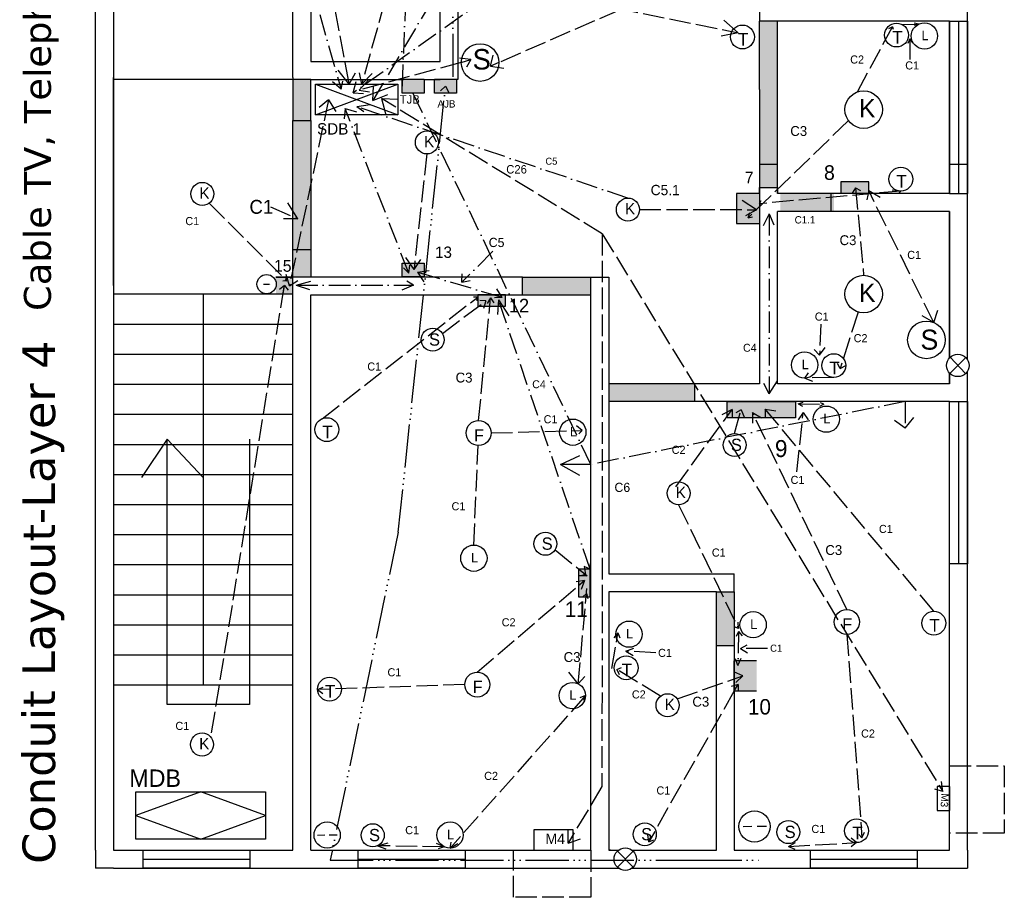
# Model space of a CAD drawing. Header units: inches. Extents: x -308 to 1342, y -989 to 4114.
# Tile 1 of 2: x -308 to 241, y -989 to -499. Entities that reach past the tile are written whole.
import ezdxf

# ---------------------------------------------------------------- set-up
doc = ezdxf.new("R2010")
doc.units = ezdxf.units.IN
doc.header["$MEASUREMENT"] = 0
for name, pattern in [('ACAD_ISO02W100', [15, 12, -3]), ('ACAD_ISO06W100', [36, 24, -3, 0, -3, 0, -3, 0, -3]), ('ACAD_ISO10W100', [18, 12, -3, 0, -3])]:
    doc.linetypes.add(name, pattern=pattern)

msp = doc.modelspace()

# ---------------------------------------------------------------- hatches: boundary and pattern name
for color, points in [(3, [(114.53, -500.27), (104.53, -500.27), (104.53, -538.34), (104.53, -592.94), (114.53, -592.94)]), (3, [(-145.47, -532.78), (-155.47, -532.78), (-155.47, -555.55), (-145.47, -555.55)]), (78, [(-82.34, -532.78), (-94.6, -532.78), (-94.6, -540.33), (-82.34, -540.33)]), (4, [(-64.28, -532.78), (-73.47, -532.78), (-76.53, -532.78), (-76.53, -540.33), (-64.28, -540.33)]), (3, [(-145.47, -555.55), (-155.47, -555.55), (-155.47, -642.84), (-145.47, -642.84)]), (8, [(104.53, -596.27), (91.74, -596.27), (91.74, -612.99), (104.53, -612.99)]), (3, [(146.09, -596.26), (116.09, -596.26), (116.09, -606.26), (146.09, -606.26)]), (256, [(-145.47, -627.53), (-155.47, -627.53), (-155.47, -642.84), (-145.47, -642.84)]), (256, [(-145.47, -627.53), (-155.47, -627.53), (-155.47, -642.84), (-145.47, -642.84)]), (256, [(-145.47, -627.53), (-155.47, -627.53), (-155.47, -642.84), (-145.47, -642.84)]), (3, [(-145.47, -627.53), (-155.47, -627.53), (-155.47, -642.84), (-145.47, -642.84)]), (8, [(-82.34, -635.03), (-94.6, -635.03), (-94.6, -642.76), (-82.34, -642.76)]), (8, [(-155.47, -642.84), (-164.9, -642.84), (-164.9, -652.27), (-155.47, -652.27)]), (3, [(10.53, -642.84), (-27.47, -642.84), (-27.47, -652.84), (10.53, -652.84)]), (3, [(68.53, -702.27), (20.53, -702.27), (20.53, -712.27), (68.53, -712.27)]), (251, [(124.71, -712.27), (86.53, -712.27), (86.53, -721.22), (124.71, -721.22)]), (3, [(90.53, -818.27), (80.53, -818.27), (80.53, -848.27), (90.53, -848.27)]), (8, [(102.98, -856.76), (90.18, -856.76), (90.18, -873.48), (102.98, -873.48)])]:
    msp.add_hatch(color=color).paths.add_polyline_path(points)
at = {"linetype": 'ACAD_ISO02W100', "lineweight": 25}
for color, points in [(56, [(-82.34, -532.6), (-94.6, -532.6), (-94.6, -540.33), (-82.34, -540.33)]), (143, [(-64.28, -532.6), (-76.53, -532.6), (-76.53, -540.33), (-64.28, -540.33)]), (153, [(-64.28, -532.6), (-76.53, -532.6), (-76.53, -540.33), (-64.28, -540.33)])]:
    msp.add_hatch(color=color, dxfattribs=at).paths.add_polyline_path(points)
at = {"linetype": 'ACAD_ISO02W100'}
for points in [[(165.38, -589.81), (149.95, -589.81), (149.95, -596.17), (165.38, -596.17)], [(-37.04, -652.82), (-52.47, -652.82), (-52.47, -659.18), (-37.04, -659.18)], [(10.09, -821.09), (10.09, -805.66), (3.73, -805.66), (3.73, -821.09)]]:
    msp.add_hatch(color=252, dxfattribs=at).paths.add_polyline_path(points)

# ---------------------------------------------------------------- linework, layer by layer
at = {"color": 3, "linetype": 'ACAD_ISO02W100'}
for p, q in [((-48.02, -287.2), (-117.12, -535.36)), ((-146.2, -420.09), (-124.13, -535.36)), ((81.47, -470.11), (-40.66, -523.3)), ((-56.27, -521.63), (-62.54, -520.76)), ((-45.37, -525.28), (-43.91, -519.23)), ((-61.61, -523.3), (-118.61, -538.72)), ((-61.61, -523.3), (-56.27, -521.63)), ((-56.27, -521.63), (-58.76, -525.93)), ((-40.66, -523.3), (-45.37, -525.28)), ((-45.37, -525.28), (-37.96, -526.43)), ((-124.13, -535.36), (-130.17, -527.5)), ((-124.13, -535.36), (-120.5, -529.01)), ((-117.12, -535.36), (-118.28, -529.01)), ((-117.12, -535.36), (-111.34, -529.36)), ((-118.61, -538.72), (-113.2, -532.78)), ((-118.61, -538.72), (-112.68, -539.55)), ((16.98, -618.75), (-106.11, -543.36)), ((-106.11, -543.36), (-96.95, -543.71)), ((-106.11, -543.36), (-103.57, -552.38)), ((16.98, -618.75), (16.94, -769.34)), ((16.98, -618.75), (206.82, -929.66)), ((16.94, -769.34), (16.74, -926.86)), ((16.74, -926.86), (-2.14, -958.29)), ((206.82, -929.66), (205.95, -923.94)), ((206.82, -929.66), (202.29, -928.33)), ((-2.14, -958.29), (-2.14, -950.84)), ((-2.14, -958.29), (4.89, -956.02))]:
    msp.add_line(p, q, dxfattribs=at)
at = {"color": 57, "linetype": 'ACAD_ISO10W100', "lineweight": 30}
for p, q in [((-87.47, -361.62), (-94.6, -536.46)), ((10.53, -747.3), (-88.47, -540.33))]:
    msp.add_line(p, q, dxfattribs=at)
at = {"color": 1, "linetype": 'ACAD_ISO10W100'}
for p, q in [((86.49, -391.94), (-121.78, -540.18)), ((-155.47, -444.27), (-128.62, -538.08)), ((-59.51, -457.5), (-110.89, -544.48)), ((-128.62, -538.08), (-133.36, -534.12)), ((-128.62, -538.08), (-127.58, -533.69)), ((-121.78, -540.18), (-120.14, -533.83)), ((-110.89, -544.48), (-110.55, -536.54)), ((-121.78, -540.18), (-116.02, -540.46)), ((-110.89, -544.48), (-102.61, -541.11)), ((-119.88, -547.87), (-112.42, -546.64)), ((31.23, -598.83), (-119.88, -547.87)), ((-119.88, -547.87), (-115.97, -550.63)), ((-126.25, -548.99), (-126.9, -554.58)), ((-90.92, -640.67), (-126.25, -548.99)), ((-126.25, -548.99), (-120.04, -550.68)), ((109.86, -607.7), (106.61, -614.36)), ((109.86, -607.7), (109.86, -705.5)), ((109.86, -607.7), (112.58, -613.83)), ((-43.96, -628.46), (-61.26, -645.7)), ((-90.92, -640.67), (-90.36, -636.29)), ((-90.92, -640.67), (-93.83, -637.74)), ((-86.01, -640.18), (-79.44, -639.11)), ((-38.81, -654.27), (-86.01, -640.18)), ((-86.01, -640.18), (-82.42, -645.55)), ((-61.26, -645.7), (-61.13, -641.14)), ((-153.54, -647.33), (-145.54, -645.06)), ((-153.54, -647.33), (-88.32, -647.33)), ((-153.54, -647.33), (-146.25, -649.83)), ((-88.32, -647.33), (-94.77, -650.07)), ((-88.32, -647.33), (-92.03, -645.06)), ((-61.26, -645.7), (-56.68, -644.72)), ((-38.81, -654.27), (-41.81, -649.48)), ((-38.81, -654.27), (-43.13, -654.49)), ((-40.9, -655.63), (-41.43, -663.68)), ((10.12, -805.68), (-40.9, -655.63)), ((-40.9, -655.63), (-35.07, -664.55)), ((109.86, -707.93), (106.93, -702.21)), ((109.86, -707.93), (114.53, -700.73)), ((109.86, -705.5), (109.86, -707.93)), ((10.12, -805.68), (6.94, -804.2)), ((10.12, -805.68), (10.53, -801.42)), ((92.78, -840.39), (91.65, -843.1)), ((92.78, -840.39), (92.55, -859.38)), ((92.78, -840.39), (94.82, -842.82)), ((93.89, -849.97), (97.78, -847.82)), ((109.07, -849.88), (93.89, -849.97)), ((93.89, -849.97), (97.91, -852.29)), ((92.55, -859.38), (91.22, -855.73)), ((92.55, -859.38), (94.33, -855.35))]:
    msp.add_line(p, q, dxfattribs=at)
at = {"color": 163, "linetype": 'ACAD_ISO06W100', "lineweight": 25}
for p, q in [((-66.38, -434.69), (-66.38, -532.6)), ((-96.77, -785.07), (-70.4, -536.51)), ((-70.4, -536.51), (-73.29, -539.02)), ((-70.4, -536.51), (-68.31, -540.33)), ((-96.77, -785.07), (-134.65, -967.93)), ((-134.65, -967.93), (70.63, -967.93)), ((70.63, -967.93), (104.5, -967.93))]:
    msp.add_line(p, q, dxfattribs=at)
for p, q in [((-265.47, -962.27), (-265.47, -444.27)), ((-145.47, -444.27), (-145.47, -522.78)), ((-255.47, -454.27), (-255.47, -536.27)), ((-155.47, -531.56), (-155.47, -454.27)), ((-73.47, -522.78), (-73.47, -454.27)), ((-63.47, -450.78), (-63.47, -522.78)), ((220.53, -688.95), (220.53, -487.96)), ((104.53, -492), (104.53, -500.27)), ((114.8, -500.27), (104.53, -500.27)), ((210.53, -500.27), (114.8, -500.27)), ((210.53, -596.27), (210.53, -500.27)), ((210.53, -500.27), (210.53, -596.27)), ((188.27, -510.16), (187.21, -512.6)), ((188.27, -510.16), (188.38, -521.51)), ((188.27, -510.16), (189.74, -512.35)), ((-145.47, -522.78), (-73.47, -522.78)), ((-63.47, -522.78), (-63.47, -532.78)), ((-255.47, -647.56), (-255.47, -531.56)), ((-155.47, -531.56), (-155.47, -532.78)), ((-145.47, -532.78), (-255.47, -532.78)), ((-255.47, -536.27), (-255.47, -652.27)), ((-145.47, -532.78), (-94.6, -532.78)), ((-142.81, -552.38), (-96.95, -535.36)), ((-142.81, -535.36), (-96.95, -552.38)), ((-82.34, -532.78), (-73.47, -532.78)), ((-63.47, -532.78), (-64.28, -532.78)), ((-155.47, -555.55), (-145.47, -555.55)), ((104.53, -580), (114.53, -580)), ((210.53, -580), (220.53, -580)), ((104.53, -592.94), (114.53, -592.94)), ((104.53, -596.27), (104.53, -592.94)), ((104.53, -592.94), (104.53, -596.27)), ((104.53, -596.27), (104.53, -702.27)), ((114.53, -592.94), (114.53, -596.27)), ((114.53, -592.94), (114.53, -596.27)), ((116.06, -596.27), (114.53, -596.27)), ((210.53, -596.27), (144.53, -596.27)), ((144.53, -606.27), (144.53, -596.27)), ((158.06, -593.19), (156.28, -596.14)), ((158.06, -593.19), (160.83, -594.62)), ((114.53, -702.27), (114.53, -606.27)), ((116.1, -606.27), (114.53, -606.27)), ((210.53, -606.27), (144.53, -606.27)), ((210.53, -606.27), (210.53, -687.81)), ((210.53, -687.81), (210.53, -606.27)), ((-155.47, -627.53), (-145.47, -627.53)), ((-171.75, -646.8), (-168.45, -646.8)), ((-168.15, -646.97), (-168.15, -646.97)), ((-164.9, -642.84), (-155.47, -642.84)), ((-27.47, -642.84), (-155.47, -642.84)), ((-155.47, -652.27), (-155.47, -642.84)), ((-27.47, -652.84), (-27.47, -642.84)), ((10.53, -662.27), (10.53, -642.84)), ((10.53, -642.84), (20.53, -642.84)), ((20.53, -642.84), (20.53, -684.8)), ((-255.53, -652.27), (-155.47, -652.27)), ((-255.47, -652.27), (-255.47, -962.27)), ((-205.5, -652.27), (-205.5, -870.2)), ((-155.47, -962.27), (-155.47, -652.27)), ((-145.47, -962.27), (-145.47, -652.84)), ((-145.47, -652.84), (-27.47, -652.84)), ((10.53, -962.27), (10.53, -662.27)), ((20.53, -662.27), (20.53, -808.27)), ((-255.53, -669.03), (-155.47, -669.03)), ((-255.53, -685.8), (-155.47, -685.8)), ((210.53, -702.27), (210.53, -696.37)), ((210.53, -696.37), (210.53, -702.27)), ((220.53, -962.27), (220.53, -695.23)), ((104.53, -702.27), (68.53, -702.27)), ((68.53, -712.27), (68.53, -702.27)), ((210.53, -702.27), (114.53, -702.27)), ((-255.53, -702.56), (-155.47, -702.56)), ((104.53, -712.27), (68.53, -712.27)), ((108.07, -712.27), (104.53, -712.27)), ((210.53, -712.27), (104.9, -712.27)), ((210.53, -808.27), (210.53, -712.27)), ((-255.53, -719.32), (-155.47, -719.32)), ((-225.55, -733.17), (-239.83, -754.58)), ((-225.55, -881.02), (-225.55, -733.17)), ((-225.55, -733.17), (-205.47, -754.58)), ((-179.6, -733.17), (-179.6, -881.02)), ((-255.53, -736.09), (-155.47, -736.09)), ((-6.27, -747.3), (4.51, -742.24)), ((10.53, -747.3), (-6.27, -747.3)), ((-6.27, -747.3), (4.2, -753.32)), ((10.53, -747.3), (10.53, -747.3)), ((-255.53, -752.85), (-155.47, -752.85)), ((-255.53, -769.62), (-155.47, -769.62)), ((-255.53, -786.38), (-155.47, -786.38)), ((-255.53, -803.15), (-155.47, -803.15)), ((20.53, -808.27), (80.53, -808.27)), ((80.53, -808.27), (90.53, -808.27)), ((90.53, -818.27), (90.53, -808.27)), ((210.53, -962.27), (210.53, -808.27)), ((-255.53, -819.91), (-155.47, -819.91)), ((80.53, -818.27), (20.53, -818.27)), ((20.53, -818.27), (20.53, -962.27)), ((-255.53, -836.67), (-155.47, -836.67)), ((80.53, -962.27), (80.53, -848.27)), ((80.53, -962.27), (80.53, -848.27)), ((80.53, -848.27), (90.53, -848.27)), ((90.53, -848.27), (90.53, -962.27)), ((-255.53, -853.44), (-155.47, -853.44)), ((-255.53, -870.2), (-155.47, -870.2)), ((-179.6, -881.02), (-225.55, -881.02)), ((-206.84, -929.71), (-243.05, -942.91)), ((-170.64, -942.91), (-206.84, -929.71)), ((-243.05, -942.91), (-206.84, -956.11)), ((-206.84, -956.11), (-170.64, -942.91)), ((-265.47, -962.27), (-265.47, -972.27)), ((-255.47, -962.27), (-179.47, -962.27)), ((-255.47, -962.27), (-155.47, -962.27)), ((-145.47, -962.27), (10.53, -962.27)), ((-13.47, -962.27), (10.53, -962.27)), ((21.53, -962.27), (20.53, -962.27)), ((20.53, -962.27), (26.03, -962.27)), ((21.53, -962.27), (26.03, -962.27)), ((33.53, -962.27), (80.53, -962.27)), ((33.53, -962.27), (56.53, -962.27)), ((56.53, -962.27), (80.53, -962.27)), ((90.53, -962.27), (210.53, -962.27)), ((220.53, -962.27), (220.53, -972.27)), ((-255.47, -972.27), (-265.47, -972.27)), ((-255.47, -972.27), (25.97, -972.27)), ((33.58, -972.27), (220.53, -972.27))]:
    msp.add_line(p, q)
at = {"color": 0, "linetype": 'ACAD_ISO02W100'}
for p, q in [((25.05, -492.9), (92.59, -506.73)), ((92.59, -506.73), (84.67, -499.58)), ((92.59, -506.73), (83.12, -508.57)), ((-80.76, -574.21), (-87.96, -638.69)), ((-202.07, -601.65), (-158.83, -644.98)), ((102.9, -605.29), (94.9, -600.2)), ((37.65, -605.25), (102.9, -605.29)), ((102.9, -605.29), (96.76, -608.79)), ((-87.96, -638.69), (-92.45, -631.96)), ((-87.96, -638.69), (-84.15, -632.99)), ((-158.93, -644.88), (-161.01, -645.07)), ((-158.83, -644.98), (-159.33, -642.84)), ((-200.76, -896.96), (-160.18, -647.56)), ((-160.18, -647.56), (-162.98, -649.74)), ((-160.95, -652.27), (-160.18, -647.56)), ((-160.18, -647.56), (-158.09, -650.24)), ((-139.2, -721.8), (-52.45, -653.98)), ((-72.16, -674.25), (-47.93, -656.15)), ((-52.45, -653.98), (-54.84, -653.99)), ((-52.45, -653.98), (-53.06, -656.15)), ((-51.96, -722.8), (-45.28, -654.34)), ((-47.93, -656.15), (-51.35, -655.96)), ((-47.93, -656.15), (-49.21, -660.34)), ((-45.28, -654.34), (-47.22, -657.55)), ((-45.28, -654.34), (-43.53, -657.29)), ((-44.99, -729.76), (5.77, -728.33)), ((5.77, -728.33), (2.63, -725.79)), ((5.77, -728.33), (3.86, -730.32)), ((-54.61, -792.23), (-52.26, -736.72)), ((-9.27, -794.84), (8.48, -809.4)), ((3.96, -805.68), (7.64, -808.71)), ((6.94, -804.2), (7.64, -808.71)), ((-52.7, -863.03), (7.02, -811.95)), ((7.02, -811.95), (2.39, -812.79)), ((8.48, -809.4), (3.76, -809.4)), ((3.76, -814.73), (7.02, -811.95)), ((7.64, -808.71), (4.78, -809.4)), ((7.02, -811.95), (5.16, -817.05)), ((7.02, -811.95), (5.16, -817.05)), ((3.61, -869.61), (8.35, -816.35)), ((8.1, -819.24), (6.14, -821.11)), ((7.93, -821.11), (8.1, -819.24)), ((8.1, -819.24), (8.95, -821.98)), ((3.61, -869.61), (-1.73, -863.12)), ((3.61, -869.61), (7.3, -865.49)), ((-59.66, -870), (-141.73, -872.76)), ((-141.73, -872.76), (-138.5, -871.35)), ((-141.73, -872.76), (-138.73, -875.04)), ((7.62, -876.14), (-67.89, -961.17)), ((7.62, -876.14), (4.38, -877.31)), ((7.62, -876.14), (6.52, -878.93)), ((-108.32, -959.82), (-102.31, -958.23)), ((-71.18, -960.38), (-108.32, -959.82)), ((-108.32, -959.82), (-103.71, -961.53)), ((-71.18, -960.38), (-75.46, -958.51)), ((-67.89, -961.17), (-67.18, -957.78)), ((-67.89, -961.17), (-63.54, -958.63)), ((-71.18, -960.38), (-74.49, -961.48)), ((-32.45, -988.56), (-32.45, -962.27)), ((10.53, -962.27), (10.53, -988.56)), ((10.53, -988.56), (-32.45, -988.56))]:
    msp.add_line(p, q, dxfattribs=at)
at = {"color": 3}
for p, q in [((104.53, -538.34), (104.53, -500.27)), ((114.53, -596.27), (114.53, -500.27)), ((210.53, -500.27), (210.53, -596.27)), ((210.53, -500.27), (220.53, -500.27)), ((215.53, -500.27), (215.53, -596.27)), ((220.53, -596.27), (220.53, -500.27)), ((220.53, -500.27), (220.53, -596.27)), ((220.53, -500.27), (220.53, -596.27)), ((220.53, -500.27), (220.53, -596.27)), ((-155.47, -532.78), (-155.47, -555.55)), ((-145.47, -555.55), (-145.47, -532.78)), ((104.53, -538.34), (104.53, -596.27)), ((-155.47, -555.55), (-145.47, -555.55)), ((-155.47, -642.84), (-155.47, -555.55)), ((-155.47, -555.55), (-145.47, -555.55)), ((-145.47, -555.55), (-145.47, -642.84)), ((144.53, -596.27), (114.53, -596.27)), ((210.53, -596.27), (220.53, -596.27)), ((144.53, -606.27), (114.53, -606.27)), ((-155.47, -627.53), (-145.47, -627.53)), ((-155.47, -642.84), (-164.9, -642.84)), ((-27.47, -642.84), (10.53, -642.84)), ((-27.47, -652.84), (10.53, -652.84)), ((68.53, -702.27), (20.53, -702.27)), ((68.53, -712.27), (20.53, -712.27)), ((210.53, -712.27), (220.53, -712.27)), ((210.53, -802.7), (210.53, -712.27)), ((215.53, -712.27), (215.53, -802.7)), ((220.53, -712.27), (220.53, -802.7)), ((220.53, -802.7), (220.53, -712.27)), ((220.53, -712.27), (220.53, -802.7)), ((220.53, -802.7), (210.53, -802.7)), ((80.53, -848.27), (80.53, -818.27)), ((80.53, -818.27), (90.53, -818.27)), ((90.53, -818.27), (90.53, -848.27)), ((-239.42, -962.27), (-179.47, -962.27)), ((-238.95, -972.27), (-238.95, -962.27)), ((-179.47, -962.27), (-179.47, -972.27)), ((-119.47, -962.27), (-59.51, -962.27)), ((-118.99, -972.27), (-118.99, -962.27)), ((-59.51, -962.27), (-59.51, -972.27)), ((132.48, -962.27), (192.44, -962.27)), ((132.96, -972.27), (132.96, -962.27)), ((192.44, -962.27), (192.44, -972.27)), ((-238.95, -967.27), (-179.47, -967.27)), ((-118.99, -967.27), (-59.51, -967.27)), ((132.96, -967.27), (192.44, -967.27)), ((-179.47, -972.27), (-238.95, -972.27)), ((-238.95, -972.27), (-179.47, -972.27)), ((-59.51, -972.27), (-118.99, -972.27)), ((-118.99, -972.27), (-59.51, -972.27)), ((192.44, -972.27), (132.96, -972.27))]:
    msp.add_line(p, q, dxfattribs=at)
at = {"linetype": 'ACAD_ISO02W100'}
for p, q in [((159.12, -539.66), (178.61, -503.41)), ((178.61, -503.41), (176.4, -504.55)), ((178.61, -503.41), (179.03, -504.68)), ((184.24, -502.17), (193.31, -501.86)), ((193.31, -501.86), (190.77, -502.63)), ((193.31, -501.86), (190.84, -501.29)), ((154.12, -555.67), (98.29, -609.75)), ((183.3, -594.92), (104.53, -601.96)), ((158.06, -593.19), (162.61, -641.86)), ((165.41, -594.62), (164.38, -599.75)), ((201.65, -668.22), (165.41, -594.62)), ((165.41, -594.62), (171.78, -598.28)), ((183.3, -594.92), (178.56, -594.35)), ((183.3, -594.92), (181.98, -596.27)), ((104.53, -601.96), (105.51, -600.13)), ((104.53, -601.96), (105.41, -602.86)), ((98.29, -609.75), (99.13, -606.85)), ((98.29, -609.75), (100.75, -609.21)), ((159.5, -662.34), (149.45, -693.89)), ((201.65, -668.22), (203.96, -661.26)), ((138.68, -669.06), (138.05, -686.43)), ((201.65, -668.22), (195.29, -664.41)), ((138.05, -686.43), (135.02, -683.24)), ((138.05, -686.43), (141.08, -682.12)), ((149.45, -693.89), (148.1, -691)), ((129.84, -699.17), (131.94, -696.29)), ((149.45, -693.89), (152.59, -692.1)), ((145.94, -698.87), (129.84, -699.17)), ((129.84, -699.17), (134.17, -700.84)), ((126.07, -713.49), (128.9, -712.64)), ((140.39, -713.78), (138.52, -712.95)), ((185.78, -712.27), (185.78, -727.05)), ((57.92, -759.75), (89.25, -716.75)), ((89.25, -716.75), (83.53, -719.59)), ((89.25, -716.75), (89.25, -721.22)), ((90.71, -730.03), (94.28, -716.85)), ((94.28, -716.85), (91.43, -718.53)), ((94.28, -716.85), (96.25, -721.22)), ((153.23, -828.12), (100.68, -718.34)), ((100.68, -718.34), (100.68, -724.29)), ((100.68, -718.34), (105.62, -721.22)), ((201.71, -829.1), (107.78, -716.46)), ((107.78, -716.46), (107.78, -721.22)), ((107.78, -716.46), (113.63, -717.48)), ((125.39, -751.35), (128.95, -718.31)), ((126.07, -713.49), (140.39, -713.78)), ((126.07, -713.49), (128.5, -714.76)), ((128.95, -718.31), (126.17, -722.34)), ((128.95, -718.31), (131.63, -722.34)), ((140.39, -713.78), (137.96, -715.01)), ((185.78, -727.05), (179.75, -722.89)), ((185.78, -727.05), (190.51, -721.15)), ((59.5, -769.79), (92.86, -838.67)), ((92.86, -838.67), (90.53, -837.84)), ((92.86, -838.67), (92.72, -835.26)), ((22.32, -861.05), (25.68, -841.2)), ((25.68, -841.2), (23.3, -844)), ((25.68, -841.2), (26.66, -843.93)), ((153.23, -842.05), (161.66, -955.39)), ((30.14, -851.32), (34.53, -849.65)), ((46.76, -852.32), (30.14, -851.32)), ((30.14, -851.32), (34.15, -853.79)), ((24.98, -861.56), (27.64, -860.49)), ((49.35, -876.49), (24.98, -861.56)), ((24.98, -861.56), (26.31, -864.34)), ((58.66, -877.91), (95.23, -865.12)), ((95.23, -865.12), (90.18, -862.82)), ((95.23, -865.12), (91.43, -868.77)), ((92.63, -870.01), (88.75, -870.98)), ((90.53, -873.48), (92.63, -870.01)), ((92.63, -870.01), (92.63, -873.48)), ((90.53, -873.48), (42.83, -957.7)), ((210.53, -915.26), (210.53, -915.26)), ((210.53, -915.26), (240.99, -915.26)), ((240.99, -915.26), (240.99, -952.74)), ((-155.47, -962.27), (-155.47, -947.37)), ((42.83, -957.7), (42.43, -953.77)), ((161.66, -955.39), (159.94, -953.58)), ((161.66, -955.39), (163.12, -952.3)), ((240.99, -952.74), (210.53, -952.74)), ((42.83, -957.7), (45.62, -956.51)), ((120.65, -960.22), (124.54, -958.01)), ((120.65, -960.22), (158.67, -958.1)), ((158.67, -958.1), (155.64, -960.36)), ((158.67, -958.1), (155.72, -955.68)), ((120.65, -960.22), (124.2, -961.78))]:
    msp.add_line(p, q, dxfattribs=at)
at = {"color": 4, "linetype": 'ACAD_ISO02W100', "lineweight": 25}
for p, q in [((-135.61, -543.99), (-157.35, -647.69)), ((-135.61, -543.99), (-140.75, -548.41)), ((-135.61, -543.99), (-131.57, -550.54)), ((-152.7, -610.42), (-158.27, -601.43)), ((-167.92, -603.78), (-152.7, -610.42)), ((-152.7, -610.42), (-160.63, -610.42)), ((-157.35, -647.69), (-159.19, -641.4)), ((-157.35, -647.69), (-152.71, -644.69))]:
    msp.add_line(p, q, dxfattribs=at)
at = {"color": 0}
for p, q in [((104.53, -596.27), (91.74, -596.27)), ((91.74, -596.27), (91.74, -612.99)), ((91.74, -612.99), (104.53, -612.99)), ((219.54, -687.66), (210.68, -696.52)), ((210.77, -687.57), (219.45, -696.61)), ((102.98, -856.76), (90.18, -856.76)), ((90.18, -856.76), (90.18, -873.48)), ((90.18, -873.48), (102.98, -873.48)), ((95.38, -949.05), (100.25, -948.98)), ((108.45, -949.05), (103.2, -949.05)), ((-141.75, -953.86), (-137.65, -953.81)), ((-130.75, -953.86), (-135.17, -953.86)), ((34.21, -962.86), (25.35, -971.72)), ((25.44, -962.77), (34.12, -971.81))]:
    msp.add_line(p, q, dxfattribs=at)
at = {"color": 57, "linetype": 'ACAD_ISO10W100'}
msp.add_line((185.78, -712.27), (10.53, -747.3), dxfattribs=at)
for points in [[(-142.81, -535.36), (-96.95, -535.36), (-96.95, -552.38), (-142.81, -552.38)], [(-94.6, -532.6), (-82.34, -532.6), (-82.34, -540.33), (-94.6, -540.33)], [(-76.53, -532.6), (-64.28, -532.6), (-64.28, -540.33), (-76.53, -540.33)], [(-94.6, -635.03), (-82.34, -635.03), (-82.34, -642.76), (-94.6, -642.76)], [(86.53, -712.27), (124.71, -712.27), (124.71, -721.22), (86.53, -721.22)], [(-243.05, -929.71), (-170.64, -929.71), (-170.64, -956.11), (-243.05, -956.11)]]:
    msp.add_lwpolyline(points, close=True)
at = {"color": 0}
for points in [[(149.98, -596.14), (165.41, -596.14), (165.41, -589.78), (149.98, -589.78)], [(-52.45, -659.15), (-37.02, -659.15), (-37.02, -652.79), (-52.45, -652.79)], [(3.76, -805.68), (3.76, -821.11), (10.12, -821.11), (10.12, -805.68)], [(210.67, -926.8), (203.59, -926.8), (203.59, -940.2), (210.67, -940.2)], [(-21.04, -950.84), (0.58, -950.84), (0.58, -962.38), (-21.04, -962.38)]]:
    msp.add_lwpolyline(points, close=True, dxfattribs=at)
for centre, radius in [((95.04, -509.04), 6.65), ((180.96, -507.96), 6.65), ((196.44, -508.48), 7.33), ((-51.14, -523.3), 10.47), ((162.61, -549.53), 10.47), ((-80.76, -567.79), 6.42), ((183.3, -588.27), 6.65), ((-205.94, -596.52), 6.42), ((31.23, -605.25), 6.42), ((162.61, -652.33), 10.47), ((197.6, -677.87), 10.47), ((-77.54, -677.76), 6.42), ((129.7, -691.84), 7.33), ((145.94, -692.22), 6.65), ((215.11, -692.09), 6.27), ((141.81, -722.05), 7.33), ((-136.55, -727.9), 6.65), ((-51.96, -729.76), 6.97), ((0.52, -729.32), 7.33), ((90.71, -736.45), 6.42), ((59.5, -763.37), 6.42), ((-14.76, -791.51), 6.42), ((-54.61, -799.55), 7.33), ((153.23, -835.08), 6.97), ((101.02, -836.63), 7.33), ((201.71, -835.75), 6.65), ((31.86, -841.89), 7.33), ((30.25, -860.61), 6.65), ((-135.08, -872.54), 6.65), ((-52.7, -870), 6.97), ((0.29, -876.14), 7.33), ((53.35, -881.52), 6.42), ((-206.08, -903.38), 6.42), ((101.79, -949.05), 8.69), ((-136.35, -953.86), 7.31), ((-110.97, -953.97), 6.42), ((-67.89, -953.84), 7.33), ((40.65, -953.46), 6.42), ((120.65, -952.19), 6.42), ((158.67, -951.45), 6.65), ((29.78, -967.29), 6.27)]:
    msp.add_circle(centre, radius, dxfattribs=at)
msp.add_circle((-170.1, -646.8), 5.37)

# ---------------------------------------------------------------- texts
at = {"color": 57, "linetype": 'ACAD_ISO10W100', "lineweight": 30, "attachment_point": 1, "rotation": 90}
for s, insert, char_height, width in [('{\\fVerdana|b0|i0|c0|p34;\\C256;Cable TV, Telephone & Calling bell Wiring}', (-305.32, -661.74), 14.9962, 590.625), ('{\\fVerdana|b0|i0|c0|p34;\\C256;Conduit Layout-Layer 4}', (-306.13, -969.95), 18.1737, 447.6921)]:
    msp.add_mtext(s, dxfattribs=dict(at, insert=insert, char_height=char_height, width=width))
at = {"color": 0, "attachment_point": 1}
for s, insert, char_height, width in [('T', (92.59, -506.73), 7.11, 133.2206), ('T', (178.51, -505.65), 7.11, 133.2206), ('L', (194.82, -505.52), 5.32, 124.6675), ('{\\C3;S}', (-55.33, -515.76), 11.401, 239.632), ('C2', (155.12, -519.34), 4.5, 91.8149), ('C1', (185.78, -522.63), 4.505, 102.2746), ('K', (160.03, -543.64), 10.27, 207.0976), ('C3', (121.72, -558.68), 5.501, 118.0796), ('K', (-82.34, -564.18), 6.3, 126.9937), ('{\\C1;7}', (96.4, -584.15), 6.485, 146.3433), ('T', (180.86, -585.97), 7.11, 133.2206), ('K', (-207.52, -592.91), 6.3, 126.9937), ('K', (29.65, -601.64), 6.3, 126.9937), ('C1', (-215.38, -609.39), 4.505, 102.2746), ('C3', (149.17, -619.55), 5.501, 118.0796), ('{\\C1;13}', (-76.25, -625.83), 6.343, 1671.936), ('C1', (186.9, -628.25), 4.505, 102.2746), ('K', (160.03, -646.44), 10.27, 207.0976), ('C1', (135.38, -662.63), 4.505, 102.2746), ('S', (-79.58, -674.25), 6.84, 144.7997), ('C2', (157.06, -674.65), 4.5, 91.8149), ('S', (194.26, -672.15), 11.16, 236.1352), ('C1', (-113.99, -690.46), 4.505, 102.2746), ('L', (128.08, -688.87), 5.32, 124.6675), ('T', (143.49, -689.92), 7.11, 133.2206), ('C3', (-64.78, -696.12), 5.501, 118.0796), ('C1', (-15.73, -719.86), 4.505, 102.2746), ('L', (140.18, -719.08), 5.32, 124.6675), ('T', (-139, -725.59), 7.11, 133.2206), ('F', (-54.49, -727.66), 6.75, 146.0875), ('L', (-1.11, -726.36), 5.32, 124.6675), ('S', (88.66, -732.94), 6.84, 144.7997), ('C2', (55.66, -736.9), 4.5, 91.8149), ('C1', (121.89, -753.66), 4.505, 102.2746), ('K', (57.92, -759.75), 6.3, 126.9937), ('C1', (-67.04, -768.36), 4.505, 102.2746), ('C1', (171.13, -780.99), 4.505, 102.2746), ('S', (-16.81, -788), 6.84, 144.7997), ('C1', (78.01, -794.14), 4.505, 102.2746), ('C3', (141.25, -792.25), 5.501, 118.0796), ('L', (-56.24, -796.59), 5.32, 124.6675), ('C2', (-39.08, -833.02), 4.5, 91.8149), ('L', (99.39, -833.66), 5.32, 124.6675), ('F', (150.7, -832.98), 6.75, 146.0875), ('T', (199.26, -833.44), 7.11, 133.2206), ('L', (30.23, -838.93), 5.32, 124.6675), ('C1', (48.05, -850.08), 4.505, 102.2746), ('C3', (-4.56, -851.89), 5.501, 118.0796), ('C1', (-102.73, -860.88), 4.505, 102.2746), ('T', (27.8, -858.31), 7.11, 133.2206), ('T', (-137.53, -870.23), 7.11, 133.2206), ('F', (-55.23, -867.89), 6.75, 146.0875), ('L', (-1.34, -873.17), 5.32, 124.6675), ('C2', (33.45, -873.22), 4.5, 91.8149), ('C3', (67.16, -876.79), 5.501, 118.0796), ('K', (51.77, -877.91), 6.3, 126.9937), ('C1', (-220.91, -890.77), 4.505, 102.2746), ('K', (-207.65, -899.77), 6.3, 126.9937), ('C2', (161.18, -895.02), 4.5, 91.8149), ('C2', (-48.86, -918.63), 4.5, 91.8149), ('C1', (47.14, -926.75), 4.505, 102.2746), ('C1', (-92.86, -948.86), 4.505, 102.2746), ('S', (118.6, -948.68), 6.84, 144.7997), ('C1', (133.5, -948.2), 4.505, 102.2746), ('T', (156.22, -949.14), 7.11, 133.2206), ('S', (-113.02, -950.46), 6.84, 144.7997), ('L', (-69.52, -950.87), 5.32, 124.6675), ('S', (38.6, -949.95), 6.84, 144.7997)]:
    msp.add_mtext(s, dxfattribs=dict(at, insert=insert, char_height=char_height, width=width))
at = {"color": 4, "linetype": 'ACAD_ISO02W100', "lineweight": 25, "attachment_point": 1}
for s, insert, char_height, width in [('{\\C67;TJB}', (-95.9, -541.47), 4.697, 103.1566), ('{\\C153;AJB}', (-74.9, -544.28), 4.0905, 86.3881)]:
    msp.add_mtext(s, dxfattribs=dict(at, insert=insert, char_height=char_height, width=width))
at = {"color": 3, "attachment_point": 1}
for s, insert, char_height, width in [('{\\C1;SDB 1}', (-142, -557.09), 6.3505, 2105.7597), ('{\\C1;12}', (-35.07, -654.98), 7.566, 161.4986), ('{\\C1;11}', (-3.94, -823.68), 8.556, 182.6216), ('M4', (-14.68, -953.04), 5.834, 135.5289)]:
    msp.add_mtext(s, dxfattribs=dict(at, insert=insert, char_height=char_height, width=width))
at = {"color": 3, "linetype": 'ACAD_ISO02W100', "attachment_point": 1}
for s, insert, char_height, width in [('C26', (-36.56, -580.45), 4.685, 2627.9136), ('C6', (23.76, -757.51), 5.115, 117.6106)]:
    msp.add_mtext(s, dxfattribs=dict(at, insert=insert, char_height=char_height, width=width))
at = {"color": 1, "linetype": 'ACAD_ISO10W100', "attachment_point": 1}
for s, insert, char_height, width in [('C5', (-14.73, -576.34), 3.889, 85.0822), ('C5.1', (43.91, -591.47), 5.747, 113.7551), ('C1.1', (124.14, -608.9), 4.079, 94.2686), ('C5', (-46.33, -620.99), 5.138, 112.3996), ('C4', (95.4, -680.06), 4.411, 96.9541), ('C4', (-22.09, -700.38), 4.411, 96.9541), ('C1', (110.49, -847.73), 3.956, 69.21)]:
    msp.add_mtext(s, dxfattribs=dict(at, insert=insert, char_height=char_height, width=width))
at = {"linetype": 'ACAD_ISO02W100', "attachment_point": 1}
for s, insert, char_height, width in [('{\\C1;8}', (140.49, -580.54), 8.142, 177.6864), ('{\\C1;9}', (113.14, -733.71), 9.459, 213.7798), ('{\\C1;10}', (98.12, -878.06), 8.613, 205.954)]:
    msp.add_mtext(s, dxfattribs=dict(at, insert=insert, char_height=char_height, width=width))
at = {"color": 163, "linetype": 'ACAD_ISO06W100', "lineweight": 25, "insert": (-179.66, -599.84), "char_height": 7.744, "width": 180.4639, "attachment_point": 1}
msp.add_mtext('{\\C4;C1}', dxfattribs=at)
at = {"color": 0, "linetype": 'ACAD_ISO02W100', "insert": (-165.99, -633.31), "char_height": 6.583, "width": 155.2385, "attachment_point": 1}
msp.add_mtext('{\\C1;15}', dxfattribs=at)
at = {"insert": (-246.61, -917.32), "char_height": 9.691, "width": 5123.1443, "attachment_point": 1}
msp.add_mtext('{\\C1;MDB}', dxfattribs=at)
at = {"linetype": 'ACAD_ISO02W100', "insert": (210.05, -930.81), "char_height": 4.104, "width": 83.8845, "attachment_point": 1, "rotation": 266.4191}
msp.add_mtext('{\\C3;M3}', dxfattribs=at)

doc.saveas('drawing.dxf')
